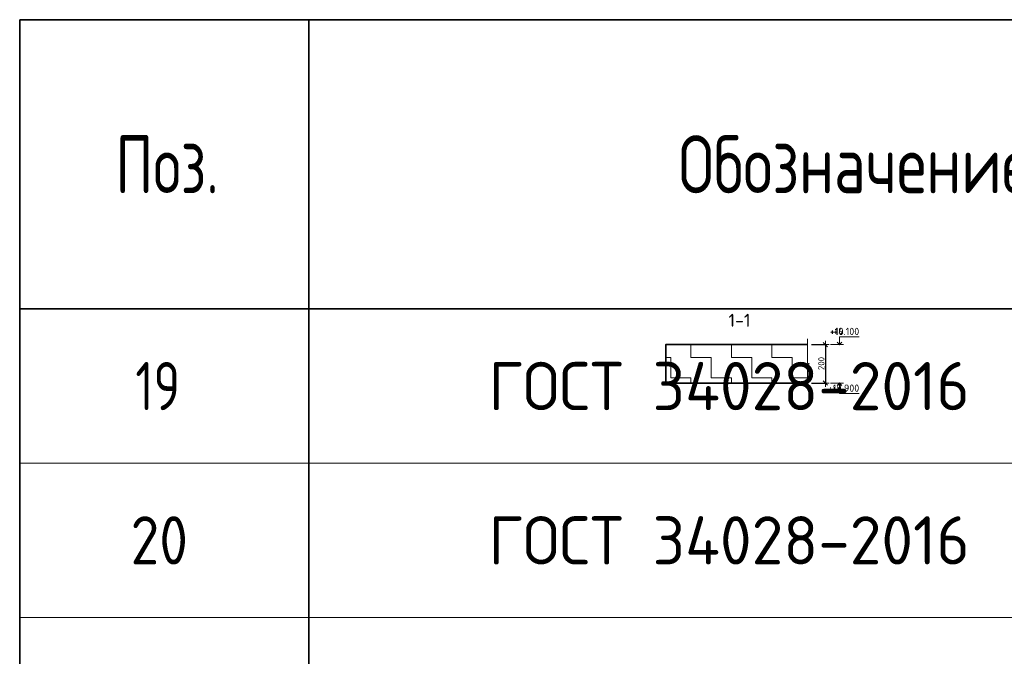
# Model space of a CAD drawing. Header units: metres. Extents: x -38 to 97, y -15 to 21.
# Tile 222 of 256: x 67.92 to 73.02, y 11.47 to 14.77. Entities that reach past the tile are written whole.
import ezdxf

# ---------------------------------------------------------------- set-up
doc = ezdxf.new("R2010")
doc.units = ezdxf.units.M
doc.header["$PDMODE"] = 65
for name, color, linetype, lineweight in [('XR$3$Размерная линия_ общее', 7, 'Continuous', 13), ('XR$4$Размерная линия_ общее', 7, 'Continuous', 13), ('XR$5$Размерная линия_ общее', 7, 'Continuous', 13), ('XR$6$Текст_ примечание', 7, 'Continuous', 13)]:
    doc.layers.add(name, color=color, linetype=linetype, lineweight=lineweight)
doc.styles.add('ISOCPEUR', font='txt')
doc.dimstyles.new('DIMSTYLE_8', dxfattribs={"dimtxt": 0.033, "dimasz": 0.0375, "dimexe": 0, "dimexo": 0, "dimgap": 0.0165, "dimtad": 2, "dimdec": 0, "dimlfac": 1000, "dimrnd": 1, "dimzin": 12, "dimdsep": 46, "dimtxsty": 'ISOCPEUR', "dimblk1": 'ALL_ML_STRICH', "dimblk2": 'ALL_ML_STRICH', "dimsah": 1, "dimcen": 0, "dimclrd": 7, "dimclre": 256, "dimclrt": 7, "dimadec": 0, "dimazin": 0, "dimtfac": 1, "dimtdec": 0, "dimtix": 1, "dimtmove": 2, "dimatfit": 3, "dimfxl": 0, "dimtzin": 0, "dimlwd": 0, "dimlwe": -3, "dimarcsym": 0})
pattern_1 = [(0, (0.21, 0.21), (0.105, 0.105), [0.105, -0.105]), (90, (0.21, 0.21), (-0.105, 0.105), [0.105, -0.105])]

# ---------------------------------------------------------------- blocks, each defined once
blk = doc.blocks.new('ЭЛЕМЕНТ_УЗОРА_0')
at = {"color": 7, "linetype": 'Continuous', "lineweight": 13, "transparency": 33554687}
blk.add_line((72.0051, 12.8573), (72.0051, 12.8573), dxfattribs=at)
blk.add_lwpolyline([(72.0051, 13.1173), (72.0051, 12.9901), (72.0151, 12.9865), (71.9951, 12.9816), (72.0051, 12.9774), (72.0051, 12.8573)], dxfattribs=at)
blk = doc.blocks.new('ALL_ML_STRICH')
at = {"color": 0, "linetype": 'ByBlock', "lineweight": -2}
for p, q in [((-1, 0), (0.5, 0)), ((-0.3, -0.3), (0.3, 0.3)), ((0, -0.5), (0, 0.5))]:
    blk.add_line(p, q, dxfattribs=at)
blk = doc.blocks.new('*D46')
at = {"layer": 'DEFPOINTS', "color": 7, "linetype": 'Continuous', "lineweight": 13, "transparency": 33554687}
for p in [(72.0051, 13.0873), (72.0975, 13.0873), (72.0051, 12.8873)]:
    blk.add_point(p, dxfattribs=at)
at = {"layer": 'XR$3$Размерная линия_ общее', "color": 253, "linetype": 'Continuous', "lineweight": -2, "true_color": 0xa0a0a0, "transparency": 33554687}
for p, q in [((72.0251, 13.0873), (72.0975, 13.0873)), ((72.0251, 12.8873), (72.0975, 12.8873))]:
    blk.add_line(p, q, dxfattribs=at)
at = {"layer": 'XR$3$Размерная линия_ общее', "color": 7, "linetype": 'Continuous', "lineweight": -2, "transparency": 33554687}
blk.add_line((72.0975, 13.0873), (72.0975, 12.8873), dxfattribs=at)
at = {"layer": 'XR$3$Размерная линия_ общее', "color": 7, "linetype": 'Continuous', "lineweight": 13, "transparency": 33554687, "xscale": 0.0375, "yscale": 0.0375, "zscale": 0.0375}
for p, rotation in [((72.0975, 13.0873), 90), ((72.0975, 12.8873), 270)]:
    blk.add_blockref('ALL_ML_STRICH', p, dxfattribs=dict(at, rotation=rotation))
at = {"layer": 'XR$3$Размерная линия_ общее', "color": 7, "linetype": 'Continuous', "lineweight": 13, "transparency": 33554687, "insert": (72.076, 12.9889), "char_height": 0.033, "width": 0.099, "attachment_point": 5, "rotation": 90, "style": 'ISOCPEUR'}
blk.add_mtext('\\A1;{200}', dxfattribs=at)
blk = doc.blocks.new('СЛОЖНЫЙ_ОБЪЕКТ_1')
at = {"color": 7, "linetype": 'Continuous', "lineweight": 13, "transparency": 33554687}
blk.add_line((72.1905, 13.0873), (72.1238, 13.0873), dxfattribs=at)
blk.add_lwpolyline([(72.1705, 13.0873), (72.1705, 13.1273), (72.2728, 13.1273)], dxfattribs=at)
at = {"color": 7, "linetype": 'Continuous', "lineweight": 35, "transparency": 33554687}
blk.add_lwpolyline([(72.1584, 13.0994), (72.1705, 13.0873), (72.1826, 13.0994)], dxfattribs=at)
blk = doc.blocks.new('СЛОЖНЫЙ_ОБЪЕКТ_2')
at = {"color": 7, "linetype": 'Continuous', "lineweight": 13, "transparency": 33554687}
blk.add_line((72.1905, 12.8873), (72.1238, 12.8873), dxfattribs=at)
at = {"color": 7, "linetype": 'Continuous', "lineweight": 35, "transparency": 33554687}
blk.add_lwpolyline([(72.1584, 12.8752), (72.1705, 12.8873), (72.1826, 12.8752)], dxfattribs=at)
at = {"color": 7, "linetype": 'Continuous', "lineweight": 13, "transparency": 33554687}
blk.add_lwpolyline([(72.1705, 12.8873), (72.1705, 12.8333), (72.2728, 12.8333)], dxfattribs=at)
blk = doc.blocks.new('ЭЛЕМЕНТ_УЗОРА_14')
at = {"color": 7, "linetype": 'Continuous', "lineweight": 13, "transparency": 33554687}
blk.add_line((72.0051, 12.8573), (72.0051, 12.8573), dxfattribs=at)
blk.add_lwpolyline([(72.0051, 13.1173), (72.0051, 12.9901), (72.0151, 12.9865), (71.9951, 12.9816), (72.0051, 12.9774), (72.0051, 12.8573)], dxfattribs=at)
blk = doc.blocks.new('*D282')
at = {"layer": 'DEFPOINTS', "color": 7, "linetype": 'Continuous', "lineweight": 13, "transparency": 33554687}
for p in [(72.0051, 13.0873), (72.0975, 13.0873), (72.0051, 12.8873)]:
    blk.add_point(p, dxfattribs=at)
at = {"layer": 'XR$4$Размерная линия_ общее', "color": 253, "linetype": 'Continuous', "lineweight": -2, "true_color": 0xa0a0a0, "transparency": 33554687}
for p, q in [((72.0251, 13.0873), (72.0975, 13.0873)), ((72.0251, 12.8873), (72.0975, 12.8873))]:
    blk.add_line(p, q, dxfattribs=at)
at = {"layer": 'XR$4$Размерная линия_ общее', "color": 7, "linetype": 'Continuous', "lineweight": -2, "transparency": 33554687}
blk.add_line((72.0975, 13.0873), (72.0975, 12.8873), dxfattribs=at)
at = {"layer": 'XR$4$Размерная линия_ общее', "color": 7, "linetype": 'Continuous', "lineweight": 13, "transparency": 33554687, "xscale": 0.0375, "yscale": 0.0375, "zscale": 0.0375}
for p, rotation in [((72.0975, 13.0873), 90), ((72.0975, 12.8873), 270)]:
    blk.add_blockref('ALL_ML_STRICH', p, dxfattribs=dict(at, rotation=rotation))
at = {"layer": 'XR$4$Размерная линия_ общее', "color": 7, "linetype": 'Continuous', "lineweight": 13, "transparency": 33554687, "insert": (72.076, 12.9889), "char_height": 0.033, "width": 0.099, "attachment_point": 5, "rotation": 90, "style": 'ISOCPEUR'}
blk.add_mtext('\\A1;{200}', dxfattribs=at)
blk = doc.blocks.new('СЛОЖНЫЙ_ОБЪЕКТ_56')
at = {"color": 7, "linetype": 'Continuous', "lineweight": 13, "transparency": 33554687}
blk.add_line((72.1905, 13.0873), (72.1238, 13.0873), dxfattribs=at)
blk.add_lwpolyline([(72.1705, 13.0873), (72.1705, 13.1273), (72.2728, 13.1273)], dxfattribs=at)
at = {"color": 7, "linetype": 'Continuous', "lineweight": 35, "transparency": 33554687}
blk.add_lwpolyline([(72.1584, 13.0994), (72.1705, 13.0873), (72.1826, 13.0994)], dxfattribs=at)
blk = doc.blocks.new('СЛОЖНЫЙ_ОБЪЕКТ_57')
at = {"color": 7, "linetype": 'Continuous', "lineweight": 13, "transparency": 33554687}
blk.add_line((72.1905, 12.8873), (72.1238, 12.8873), dxfattribs=at)
at = {"color": 7, "linetype": 'Continuous', "lineweight": 35, "transparency": 33554687}
blk.add_lwpolyline([(72.1584, 12.8752), (72.1705, 12.8873), (72.1826, 12.8752)], dxfattribs=at)
at = {"color": 7, "linetype": 'Continuous', "lineweight": 13, "transparency": 33554687}
blk.add_lwpolyline([(72.1705, 12.8873), (72.1705, 12.8333), (72.2728, 12.8333)], dxfattribs=at)
blk = doc.blocks.new('ЭЛЕМЕНТ_УЗОРА_31')
at = {"color": 7, "linetype": 'Continuous', "lineweight": 13, "transparency": 33554687}
blk.add_line((72.0051, 12.8573), (72.0051, 12.8573), dxfattribs=at)
blk.add_lwpolyline([(72.0051, 13.1173), (72.0051, 12.9901), (72.0151, 12.9865), (71.9951, 12.9816), (72.0051, 12.9774), (72.0051, 12.8573)], dxfattribs=at)
blk = doc.blocks.new('*D643')
at = {"layer": 'DEFPOINTS', "color": 7, "linetype": 'Continuous', "lineweight": 13, "transparency": 33554687}
for p in [(72.0051, 13.0873), (72.0975, 13.0873), (72.0051, 12.8873)]:
    blk.add_point(p, dxfattribs=at)
at = {"layer": 'XR$5$Размерная линия_ общее', "color": 253, "linetype": 'Continuous', "lineweight": -2, "true_color": 0xa0a0a0, "transparency": 33554687}
for p, q in [((72.0251, 13.0873), (72.0975, 13.0873)), ((72.0251, 12.8873), (72.0975, 12.8873))]:
    blk.add_line(p, q, dxfattribs=at)
at = {"layer": 'XR$5$Размерная линия_ общее', "color": 7, "linetype": 'Continuous', "lineweight": -2, "transparency": 33554687}
blk.add_line((72.0975, 13.0873), (72.0975, 12.8873), dxfattribs=at)
at = {"layer": 'XR$5$Размерная линия_ общее', "color": 7, "linetype": 'Continuous', "lineweight": 13, "transparency": 33554687, "xscale": 0.0375, "yscale": 0.0375, "zscale": 0.0375}
for p, rotation in [((72.0975, 13.0873), 90), ((72.0975, 12.8873), 270)]:
    blk.add_blockref('ALL_ML_STRICH', p, dxfattribs=dict(at, rotation=rotation))
at = {"layer": 'XR$5$Размерная линия_ общее', "color": 7, "linetype": 'Continuous', "lineweight": 13, "transparency": 33554687, "insert": (72.076, 12.9889), "char_height": 0.033, "width": 0.099, "attachment_point": 5, "rotation": 90, "style": 'ISOCPEUR'}
blk.add_mtext('\\A1;{200}', dxfattribs=at)
blk = doc.blocks.new('СЛОЖНЫЙ_ОБЪЕКТ_81')
at = {"color": 7, "linetype": 'Continuous', "lineweight": 13, "transparency": 33554687}
blk.add_line((72.1905, 13.0873), (72.1238, 13.0873), dxfattribs=at)
blk.add_lwpolyline([(72.1705, 13.0873), (72.1705, 13.1273), (72.2728, 13.1273)], dxfattribs=at)
at = {"color": 7, "linetype": 'Continuous', "lineweight": 35, "transparency": 33554687}
blk.add_lwpolyline([(72.1584, 13.0994), (72.1705, 13.0873), (72.1826, 13.0994)], dxfattribs=at)
blk = doc.blocks.new('СЛОЖНЫЙ_ОБЪЕКТ_82')
at = {"color": 7, "linetype": 'Continuous', "lineweight": 13, "transparency": 33554687}
blk.add_line((72.1905, 12.8873), (72.1238, 12.8873), dxfattribs=at)
at = {"color": 7, "linetype": 'Continuous', "lineweight": 35, "transparency": 33554687}
blk.add_lwpolyline([(72.1584, 12.8752), (72.1705, 12.8873), (72.1826, 12.8752)], dxfattribs=at)
at = {"color": 7, "linetype": 'Continuous', "lineweight": 13, "transparency": 33554687}
blk.add_lwpolyline([(72.1705, 12.8873), (72.1705, 12.8333), (72.2728, 12.8333)], dxfattribs=at)

msp = doc.modelspace()

# ---------------------------------------------------------------- hatches: boundary and pattern name
at = {"linetype": 'Continuous', "lineweight": 13, "transparency": 33554687}
h = msp.add_hatch(dxfattribs=at)
h.set_pattern_fill('____', scale=0.105, style=0, pattern_type=2)
h.set_pattern_definition(pattern_1)
h.paths.add_polyline_path([(71.2696, 13.0873), (71.2696, 12.8873), (72.0051, 12.8873), (72.0051, 13.0873)], flags=0)
h = msp.add_hatch(dxfattribs=at)
h.set_pattern_fill('____', scale=0.105, style=0, pattern_type=2)
h.set_pattern_definition(pattern_1)
h.paths.add_polyline_path([(71.2696, 13.0873), (71.2696, 12.8873), (72.0051, 12.8873), (72.0051, 13.0873)], flags=0)
h = msp.add_hatch(dxfattribs=at)
h.set_pattern_fill('____', scale=0.105, style=0, pattern_type=2)
h.set_pattern_definition(pattern_1)
h.paths.add_polyline_path([(71.2696, 13.0873), (71.2696, 12.8873), (72.0051, 12.8873), (72.0051, 13.0873)], flags=0)

# ---------------------------------------------------------------- linework, layer by layer
at = {"color": 7, "linetype": 'Continuous', "lineweight": 35, "transparency": 33554687}
msp.add_lwpolyline([(72.0051, 13.0873), (71.2696, 13.0873), (71.2696, 12.8873), (72.0051, 12.8873)], dxfattribs=at)
msp.add_lwpolyline([(72.0051, 13.0873), (71.2696, 13.0873), (71.2696, 12.8873), (72.0051, 12.8873)], dxfattribs=at)
msp.add_lwpolyline([(72.0051, 13.0873), (71.2696, 13.0873), (71.2696, 12.8873), (72.0051, 12.8873)], dxfattribs=at)
at = {"layer": 'XR$6$Текст_ примечание', "color": 7, "linetype": 'Continuous', "lineweight": 35, "transparency": 33554687}
for p, q in [((86.4198, 14.7717), (67.9198, 14.7717)), ((67.9198, 14.7717), (67.9198, 13.2717)), ((69.4198, 14.7717), (69.4198, 13.2717)), ((86.4198, 13.2717), (67.9198, 13.2717)), ((67.9198, 13.2717), (67.9198, 12.4717)), ((69.4198, 13.2717), (69.4198, 12.4717)), ((67.9198, 12.4717), (67.9198, 11.6717)), ((69.4198, 12.4717), (69.4198, 11.6717)), ((67.9198, 11.6717), (67.9198, 10.8717)), ((69.4198, 11.6717), (69.4198, 10.8717))]:
    msp.add_line(p, q, dxfattribs=at)
at = {"layer": 'XR$6$Текст_ примечание', "color": 7, "linetype": 'Continuous', "lineweight": 13, "transparency": 33554687}
for p, q in [((86.4198, 12.4717), (67.9198, 12.4717)), ((86.4198, 11.6717), (67.9198, 11.6717))]:
    msp.add_line(p, q, dxfattribs=at)

# ---------------------------------------------------------------- block references
at = {"color": 7, "linetype": 'Continuous', "lineweight": 35, "transparency": 33554687}
for name in ['СЛОЖНЫЙ_ОБЪЕКТ_1', 'СЛОЖНЫЙ_ОБЪЕКТ_56', 'СЛОЖНЫЙ_ОБЪЕКТ_81', 'СЛОЖНЫЙ_ОБЪЕКТ_2', 'СЛОЖНЫЙ_ОБЪЕКТ_57', 'СЛОЖНЫЙ_ОБЪЕКТ_82']:
    msp.add_blockref(name, (0, 0), dxfattribs=at)
at = {"color": 7, "linetype": 'Continuous', "lineweight": 13, "transparency": 33554687}
for name in ['ЭЛЕМЕНТ_УЗОРА_0', 'ЭЛЕМЕНТ_УЗОРА_14', 'ЭЛЕМЕНТ_УЗОРА_31']:
    msp.add_blockref(name, (0, 0), dxfattribs=at)

# ---------------------------------------------------------------- texts
at = {"color": 7, "linetype": 'Continuous', "lineweight": 50, "transparency": 33554687, "insert": (71.6518, 13.2127), "char_height": 0.0675, "width": 0.139696, "attachment_point": 5, "style": 'ISOCPEUR'}
msp.add_mtext('\\A1;{\\fISOCPEUR|i0|b0;\\H0.067500;\\W1.000000;\\C7;1-1}\\P', dxfattribs=at)
msp.add_mtext('\\A1;{\\fISOCPEUR|i0|b0;\\H0.067500;\\W1.000000;\\C7;1-1}\\P', dxfattribs=at)
msp.add_mtext('\\A1;{\\fISOCPEUR|i0|b0;\\H0.067500;\\W1.000000;\\C7;1-1}\\P', dxfattribs=at)
at = {"color": 7, "linetype": 'Continuous', "lineweight": 13, "transparency": 33554687, "char_height": 0.0375, "attachment_point": 9, "style": 'ISOCPEUR'}
for s, insert, width in [('\\A1;{\\fISOCPEUR|i0|b0;\\H0.037500;\\W1.000000;\\C7;+10.100}\\P', (72.2728, 13.1365), 0.170106), ('\\A1;{\\fISOCPEUR|i0|b0;\\H0.037500;\\W1.000000;\\C7;+19.100}\\P', (72.2728, 13.1365), 0.170106), ('\\A1;{\\fISOCPEUR|i0|b0;\\H0.037500;\\W1.000000;\\C7;+4.100}\\P', (72.2728, 13.1365), 0.155671), ('\\A1;{\\fISOCPEUR|i0|b0;\\H0.037500;\\W1.000000;\\C7;+18.900}\\P', (72.2728, 12.8425), 0.178404), ('\\A1;{\\fISOCPEUR|i0|b0;\\H0.037500;\\W1.000000;\\C7;+3.900}\\P', (72.2728, 12.8425), 0.160312), ('\\A1;{\\fISOCPEUR|i0|b0;\\H0.037500;\\W1.000000;\\C7;+9.900}\\P', (72.2728, 12.8425), 0.160312)]:
    msp.add_mtext(s, dxfattribs=dict(at, insert=insert, width=width))
at = {"layer": 'XR$6$Текст_ примечание', "color": 7, "linetype": 'Continuous', "lineweight": 35, "transparency": 33554687, "attachment_point": 7, "style": 'ISOCPEUR'}
for s, insert, char_height, width in [('\\W0.78;Обозначение', (71.3355, 13.8717), 0.3, 1.999529), ('\\W0.74;Поз.', (68.4162, 13.8717), 0.3, 0.698388), ('\\W0.75;19', (68.5198, 12.7467), 0.25, 0.393567), ('\\W0.96;ГОСТ 34028-2016', (70.3506, 12.7467), 0.25, 2.743715), ('\\W0.87;20', (68.4948, 11.9467), 0.25, 0.45901), ('\\W0.96;ГОСТ 34028-2016', (70.3506, 11.9467), 0.25, 2.743715)]:
    msp.add_mtext(s, dxfattribs=dict(at, insert=insert, char_height=char_height, width=width))

# ---------------------------------------------------------------- dimensions: what is measured, and where the dimension line sits
at = {"layer": 'XR$3$Размерная линия_ общее', "color": 7, "linetype": 'Continuous', "lineweight": 13, "transparency": 33554687}
dim = msp.add_linear_dim(base=(72.0975, 12.8873), p1=(72.0251, 13.0873), p2=(72.0251, 12.8873), angle=270, dimstyle='DIMSTYLE_8', override={"dimpost": '<>', "dimclrd": 7, "dimclre": 253, "dimclrt": 7, "dimlwd": 0, "dimlwe": 65533}, dxfattribs=at)
dim.commit()
dim.dimension.update_dxf_attribs({"geometry": '*D46', "text_midpoint": (72.076, 12.9889), "dimtype": 160})
at = {"layer": 'XR$4$Размерная линия_ общее', "color": 7, "linetype": 'Continuous', "lineweight": 13, "transparency": 33554687}
dim = msp.add_linear_dim(base=(72.0975, 12.8873), p1=(72.0251, 13.0873), p2=(72.0251, 12.8873), angle=270, dimstyle='DIMSTYLE_8', override={"dimpost": '<>', "dimclrd": 7, "dimclre": 253, "dimclrt": 7, "dimlwd": 0, "dimlwe": 65533}, dxfattribs=at)
dim.commit()
dim.dimension.update_dxf_attribs({"geometry": '*D282', "text_midpoint": (72.076, 12.9889), "dimtype": 160})
at = {"layer": 'XR$5$Размерная линия_ общее', "color": 7, "linetype": 'Continuous', "lineweight": 13, "transparency": 33554687}
dim = msp.add_linear_dim(base=(72.0975, 12.8873), p1=(72.0251, 13.0873), p2=(72.0251, 12.8873), angle=270, dimstyle='DIMSTYLE_8', override={"dimpost": '<>', "dimclrd": 7, "dimclre": 253, "dimclrt": 7, "dimlwd": 0, "dimlwe": 65533}, dxfattribs=at)
dim.commit()
dim.dimension.update_dxf_attribs({"geometry": '*D643', "text_midpoint": (72.076, 12.9889), "dimtype": 160})

doc.saveas('drawing.dxf')
